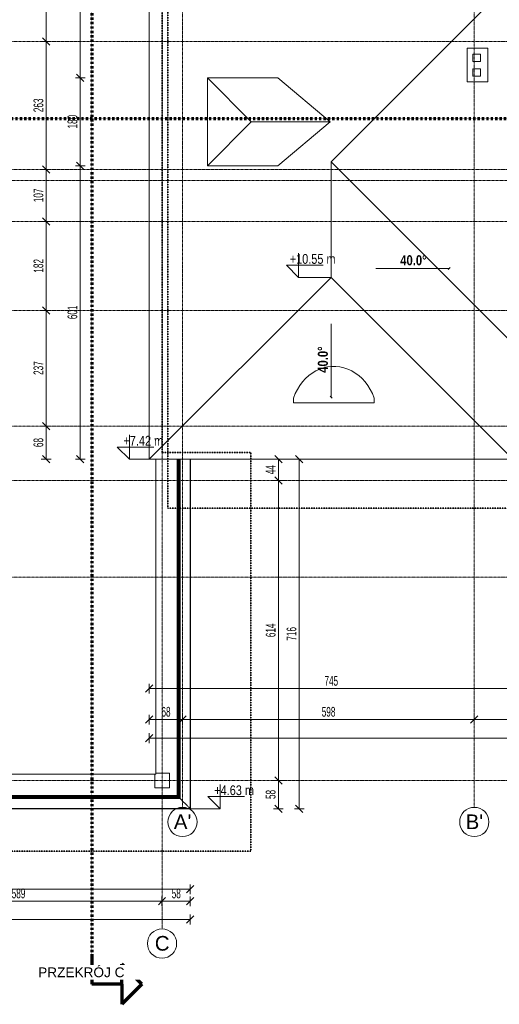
# Model space of a CAD drawing. Header units: millimetres. Extents: x 5238 to 79025, y -25411 to 16655.
# Tile 3 of 8: x 37934 to 47762, y -25411 to -5239. Entities that reach past the tile are written whole.
import ezdxf

# ---------------------------------------------------------------- set-up
doc = ezdxf.new("R2010")
doc.units = ezdxf.units.MM
for name, pattern in [('__FK_przerywana', [3.2004, 1.6002, -1.6002]), ('Kreska', [6.35, 3.175, -3.175]), ('Linia siatki', [22.225, 12.7, -3.175, 3.175, -3.175])]:
    doc.linetypes.add(name, pattern=pattern)
for name, color, linetype, lineweight in [('A-ANNO-DIMS', 7, 'Continuous', 5), ('A-ANNO-DIMS-100', 7, 'Continuous', 5), ('A-DETL-MBND', 7, 'Continuous', 5), ('G-ANNO-DIMS', 7, 'Continuous', 5), ('G-ANNO-SYMB', 7, 'Continuous', 5), ('S-COLS-SYMB', 7, 'Continuous', 18), ('S-GRID', 7, 'Continuous', 5), ('S-GRID-IDEN', 7, 'Continuous', 5)]:
    doc.layers.add(name, color=color, linetype=linetype, lineweight=lineweight)
for name, color, linetype, lineweight, true_color in [('A-DETL', 7, 'Continuous', 5, 0x00a600), ('A-ROOF', 7, 'Continuous', 18, 0x7f7f7f), ('A-WALL', 7, 'Continuous', 18, 0x7f7f7f)]:
    doc.layers.add(name, color=color, linetype=linetype, lineweight=lineweight, true_color=true_color)
doc.styles.add('Arial_1', font='arial.ttf', dxfattribs={"height": 200})
doc.styles.add('Arial_2', font='arial.ttf', dxfattribs={"height": 300})
doc.styles.add('Arial_3', font='arial.ttf', dxfattribs={"width": 0.8, "height": 200})
doc.styles.add('Arial_5', font='arial.ttf', dxfattribs={"width": 0.6, "height": 200})
doc.styles.add('Arial_B', font='arialbd.ttf', dxfattribs={"width": 0.8, "height": 206.349206})
doc.dimstyles.new('standard_wielkość_otworów', dxfattribs={"dimscale": 304.8, "dimtxt": 204.05188, "dimasz": 0.492126, "dimexe": 0.328084, "dimexo": 0.0625, "dimgap": 0, "dimtad": 1, "dimdec": 0, "dimlfac": 0.1, "dimzin": 0, "dimdsep": 46, "dimtxsty": 'Arial_5', "dimblk1": 'OBLIQUE', "dimblk2": 'OBLIQUE', "dimsah": 1, "dimcen": 0.09, "dimazin": 0, "dimtfac": 1, "dimtdec": 4, "dimtix": 1, "dimtmove": 0, "dimatfit": 3, "dimfxl": 0.328084, "dimfxlon": 1, "dimtvp": 1, "dimtolj": 1, "dimtzin": 0, "dimarcsym": 2})

# ---------------------------------------------------------------- blocks, each defined once
blk = doc.blocks.new('Modele ogólne 1 - Modele ogólne 1-1641072-RZUT DACHU')
at = {"layer": 'A-DETL-MBND', "color": 251, "true_color": 0x666666}
for p, q in [((-35921, -21136), (-35921, -14244)), ((-35903, -21154), (-35903, -14244)), ((-35903, -14244), (-35903, -21154)), ((-35893, -14244), (-35893, -21164)), ((-35883, -21174), (-35883, -14244)), ((-35873, -21184), (-35873, -14244)), ((-35873, -14244), (-35873, -21184)), ((-35863, -14244), (-35863, -21194)), ((-35657, -14244), (-35657, -21401)), ((-35653, -14244), (-35653, -21404)), ((-48443, -21174), (-35883, -21174)), ((-35893, -21164), (-48433, -21164)), ((-48423, -21154), (-35903, -21154)), ((-35903, -21154), (-48423, -21154)), ((-48405, -21136), (-35921, -21136)), ((-35863, -21194), (-48463, -21194)), ((-48453, -21184), (-35873, -21184)), ((-35873, -21184), (-48453, -21184)), ((-35653, -21404), (-48673, -21404)), ((-35657, -21401), (-48670, -21401))]:
    blk.add_line(p, q, dxfattribs=at)
at = {"layer": 'A-DETL-MBND'}
for p, q in [((-35921, -14244), (-35921, -21136)), ((-35653, -21404), (-35653, -14244)), ((-35921, -21136), (-48405, -21136)), ((-48673, -21404), (-35653, -21404))]:
    blk.add_line(p, q, dxfattribs=at)
at = {"layer": 'A-DETL-MBND', "color": 253, "true_color": 0xa3a3a3}
for points in [[(-35893, -21164), (-35894, -21164), (-35894, -21164), (-35894, -21164)], [(-35894, -21164), (-35894, -21164), (-35894, -21164), (-35893, -21164)], [(-35893, -21164), (-35893, -21165), (-35891, -21167), (-35886, -21172), (-35883, -21174)], [(-35864, -21194), (-35864, -21194), (-35864, -21194), (-35863, -21194)], [(-35863, -21194), (-35862, -21195), (-35858, -21200), (-35849, -21209), (-35844, -21214)], [(-35798, -21259), (-35794, -21264), (-35784, -21274), (-35773, -21284), (-35768, -21290)], [(-35696, -21362), (-35689, -21368), (-35677, -21381), (-35663, -21395), (-35657, -21401)], [(-35657, -21401), (-35656, -21402), (-35655, -21403), (-35655, -21403)], [(-35655, -21403), (-35654, -21404), (-35654, -21404), (-35653, -21404)]]:
    blk.add_open_spline(points, degree=3, dxfattribs=at)
at = {"layer": 'A-DETL-MBND', "color": 254, "true_color": 0xdddddd}
blk.add_open_spline([(-35863, -21194), (-35864, -21194), (-35864, -21194), (-35864, -21194)], degree=3, dxfattribs=at)
at = {"layer": 'A-DETL-MBND', "color": 253, "true_color": 0xa3a3a3}
for points, knots in [([(-35844, -21214), (-35838, -21220), (-35828, -21230), (-35812, -21246), (-35803, -21255), (-35798, -21259)], [0.25, 0.25, 0.25, 0.25, 0.375, 0.4375, 0.5, 0.5, 0.5, 0.5]), ([(-35768, -21290), (-35765, -21293), (-35760, -21298), (-35751, -21307), (-35742, -21315), (-35733, -21324), (-35724, -21334), (-35712, -21346), (-35702, -21356), (-35696, -21362)], [0.625, 0.625, 0.625, 0.625, 0.65625, 0.6875, 0.71875, 0.75, 0.78125, 0.8125, 0.875, 0.875, 0.875, 0.875])]:
    blk.add_open_spline(points, degree=3, knots=knots, dxfattribs=at)
blk = doc.blocks.new('Siatka - SOsi_Sybol osi-348494-RZUT DACHU')
at = {"layer": 'S-GRID-IDEN', "color": 142, "true_color": 0x0080c0}
blk.add_circle((0, 0), 3, dxfattribs=at)
blk = doc.blocks.new('Rzędne punktów - Znacznik rzędnej-348474-RZUT DACHU')
at = {"layer": 'G-ANNO-DIMS'}
for p, q in [((0, 0), (0, 5)), ((-2.5, 2.5), (0, 0)), ((-2.5, 2.5), (5, 2.5))]:
    blk.add_line(p, q, dxfattribs=at)
blk = doc.blocks.new('Przekrój - znacznik przekroju strzałka-348499-RZUT DACHU')
at = {"layer": 'G-ANNO-SYMB', "lineweight": 70}
for p, q in [((-6, 10.22), (-10.11, 6.11)), ((-6, 10.22), (-1.89, 6.11)), ((-6, 6.11), (-10.11, 6.11)), ((-6, 6.11), (-6, 0)), ((-6, 6.11), (-1.89, 6.11)), ((0, 0), (-6, 0))]:
    blk.add_line(p, q, dxfattribs=at)
blk = doc.blocks.new('DIMBLOCK21-RZUT DACHU')
at = {"layer": 'A-ANNO-DIMS-100', "color": 250, "true_color": 0x303030, "transparency": 16777216}
for p, q in [((28410, -23054), (28410, -22954)), ((28410, -23054), (28485, -22979)), ((41430, -23054), (41430, -22954)), ((41430, -23054), (41505, -22979)), ((28410, -23054), (28335, -23129)), ((28410, -23054), (41430, -23054)), ((28410, -23054), (28410, -23154)), ((41430, -23054), (41355, -23129)), ((41430, -23054), (41430, -23154))]:
    blk.add_line(p, q, dxfattribs=at)
at = {"layer": 'A-ANNO-DIMS-100', "color": 0, "transparency": 16777216, "insert": (34738, -22795), "char_height": 200, "width": 436.98, "attachment_point": 1, "line_spacing_factor": 0.941778, "style": 'Arial_5'}
blk.add_mtext('1302', dxfattribs=at)
blk = doc.blocks.new('_Oblique')
at = {"color": 0, "linetype": 'ByBlock', "lineweight": -2}
blk.add_line((-0.5, -0.5), (0.5, 0.5), dxfattribs=at)
blk = doc.blocks.new('DIMBLOCK24-RZUT DACHU')
at = {"layer": 'A-ANNO-DIMS-100', "color": 250, "true_color": 0x303030, "transparency": 16777216}
for p, q in [((34963, -23300), (34888, -23375)), ((34963, -23300), (34963, -23200)), ((34963, -23300), (35038, -23225)), ((34963, -23300), (40850, -23300)), ((34963, -23300), (34963, -23400)), ((40850, -23300), (40775, -23375)), ((40850, -23300), (40850, -23200)), ((40850, -23300), (40925, -23225)), ((40850, -23300), (40850, -23400))]:
    blk.add_line(p, q, dxfattribs=at)
at = {"layer": 'A-ANNO-DIMS-100', "color": 0, "transparency": 16777216, "insert": (37770, -23040), "char_height": 200, "width": 327.74, "attachment_point": 1, "line_spacing_factor": 0.941778, "style": 'Arial_5'}
blk.add_mtext('589', dxfattribs=at)
blk = doc.blocks.new('DIMBLOCK25-RZUT DACHU')
at = {"layer": 'A-ANNO-DIMS-100', "color": 250, "true_color": 0x303030, "transparency": 16777216}
for p, q in [((40850, -23300), (40775, -23375)), ((40850, -23300), (40850, -23200)), ((40850, -23300), (40925, -23225)), ((40850, -23300), (41430, -23300)), ((40850, -23300), (40850, -23400)), ((41430, -23300), (41355, -23375)), ((41430, -23300), (41430, -23200)), ((41430, -23300), (41505, -23225)), ((41430, -23300), (41430, -23400))]:
    blk.add_line(p, q, dxfattribs=at)
at = {"layer": 'A-ANNO-DIMS-100', "color": 0, "transparency": 16777216, "insert": (41049, -23040), "char_height": 200, "width": 218.49, "attachment_point": 1, "line_spacing_factor": 0.941778, "style": 'Arial_5'}
blk.add_mtext('58', dxfattribs=at)
blk = doc.blocks.new('DIMBLOCK26-RZUT DACHU')
at = {"layer": 'A-ANNO-DIMS-100', "color": 250, "true_color": 0x303030, "transparency": 16777216}
for p, q in [((25799, -23674), (25799, -23574)), ((25799, -23674), (25874, -23599)), ((41430, -23674), (41430, -23574)), ((41430, -23674), (41505, -23599)), ((25799, -23674), (25724, -23749)), ((25799, -23674), (41430, -23674)), ((25799, -23674), (25799, -23774)), ((41430, -23674), (41355, -23749)), ((41430, -23674), (41430, -23774))]:
    blk.add_line(p, q, dxfattribs=at)
at = {"layer": 'A-ANNO-DIMS-100', "color": 0, "transparency": 16777216, "insert": (33433, -23414), "char_height": 200, "width": 436.98, "attachment_point": 1, "line_spacing_factor": 0.941778, "style": 'Arial_5'}
blk.add_mtext('1563', dxfattribs=at)
blk = doc.blocks.new('DIMBLOCK27-RZUT DACHU')
at = {"layer": 'A-ANNO-DIMS-100', "color": 250, "true_color": 0x303030, "transparency": 16777216}
for p, q in [((43663, -14244), (43563, -14244)), ((43663, -14244), (43588, -14169)), ((43663, -21404), (43663, -14244)), ((43663, -14244), (43738, -14319)), ((43663, -14244), (43763, -14244)), ((43663, -21404), (43588, -21329)), ((43663, -21404), (43563, -21404)), ((43663, -21404), (43738, -21479)), ((43663, -21404), (43763, -21404))]:
    blk.add_line(p, q, dxfattribs=at)
at = {"layer": 'A-ANNO-DIMS-100', "color": 0, "transparency": 16777216, "insert": (43403, -17961), "char_height": 200, "width": 327.74, "attachment_point": 1, "rotation": 90, "line_spacing_factor": 0.941778, "style": 'Arial_5'}
blk.add_mtext('716', dxfattribs=at)
blk = doc.blocks.new('DIMBLOCK28-RZUT DACHU')
at = {"layer": 'A-ANNO-DIMS-100', "color": 250, "true_color": 0x303030, "transparency": 16777216}
for p, q in [((43236, -20824), (43161, -20749)), ((43236, -20824), (43136, -20824)), ((43236, -21404), (43236, -20824)), ((43236, -20824), (43311, -20899)), ((43236, -20824), (43336, -20824)), ((43236, -21404), (43161, -21329)), ((43236, -21404), (43136, -21404)), ((43236, -21404), (43311, -21479)), ((43236, -21404), (43336, -21404))]:
    blk.add_line(p, q, dxfattribs=at)
at = {"layer": 'A-ANNO-DIMS-100', "color": 0, "transparency": 16777216, "insert": (42976, -21205), "char_height": 200, "width": 218.49, "attachment_point": 1, "rotation": 90, "line_spacing_factor": 0.941778, "style": 'Arial_5'}
blk.add_mtext('58', dxfattribs=at)
blk = doc.blocks.new('DIMBLOCK29-RZUT DACHU')
at = {"layer": 'A-ANNO-DIMS-100', "color": 250, "true_color": 0x303030, "transparency": 16777216}
for p, q in [((43236, -14680), (43136, -14680)), ((43236, -14680), (43161, -14605)), ((43236, -20824), (43236, -14680)), ((43236, -14680), (43311, -14755)), ((43236, -14680), (43336, -14680)), ((43236, -20824), (43161, -20749)), ((43236, -20824), (43136, -20824)), ((43236, -20824), (43311, -20899)), ((43236, -20824), (43336, -20824))]:
    blk.add_line(p, q, dxfattribs=at)
at = {"layer": 'A-ANNO-DIMS-100', "color": 0, "transparency": 16777216, "insert": (42976, -17889), "char_height": 200, "width": 327.74, "attachment_point": 1, "rotation": 90, "line_spacing_factor": 0.941778, "style": 'Arial_5'}
blk.add_mtext('614', dxfattribs=at)
blk = doc.blocks.new('DIMBLOCK30-RZUT DACHU')
at = {"layer": 'A-ANNO-DIMS-100', "color": 250, "true_color": 0x303030, "transparency": 16777216}
for p, q in [((43236, -14244), (43136, -14244)), ((43236, -14244), (43161, -14169)), ((43236, -14680), (43236, -14244)), ((43236, -14244), (43311, -14319)), ((43236, -14244), (43336, -14244)), ((43236, -14680), (43136, -14680)), ((43236, -14680), (43161, -14605)), ((43236, -14680), (43311, -14755)), ((43236, -14680), (43336, -14680))]:
    blk.add_line(p, q, dxfattribs=at)
at = {"layer": 'A-ANNO-DIMS-100', "color": 0, "transparency": 16777216, "insert": (42976, -14553), "char_height": 200, "width": 218.49, "attachment_point": 1, "rotation": 90, "line_spacing_factor": 0.941778, "style": 'Arial_5'}
blk.add_mtext('44', dxfattribs=at)
blk = doc.blocks.new('DIMBLOCK31-RZUT DACHU')
at = {"layer": 'A-ANNO-DIMS-100', "color": 250, "true_color": 0x303030, "transparency": 16777216}
for p, q in [((40590, -19578), (40590, -19478)), ((40590, -19578), (40665, -19503)), ((41270, -19578), (41270, -19478)), ((41270, -19578), (41345, -19503)), ((40590, -19578), (40515, -19653)), ((40590, -19578), (41270, -19578)), ((40590, -19578), (40590, -19678)), ((41270, -19578), (41195, -19653)), ((41270, -19578), (41270, -19678))]:
    blk.add_line(p, q, dxfattribs=at)
at = {"layer": 'A-ANNO-DIMS-100', "color": 0, "transparency": 16777216, "insert": (40839, -19318), "char_height": 200, "width": 218.49, "attachment_point": 1, "line_spacing_factor": 0.941778, "style": 'Arial_5'}
blk.add_mtext('68', dxfattribs=at)
blk = doc.blocks.new('DIMBLOCK32-RZUT DACHU')
at = {"layer": 'A-ANNO-DIMS-100', "color": 250, "true_color": 0x303030, "transparency": 16777216}
for p, q in [((41270, -19578), (41270, -19478)), ((41270, -19578), (41345, -19503)), ((47250, -19578), (47250, -19478)), ((47250, -19578), (47325, -19503)), ((41270, -19578), (41195, -19653)), ((41270, -19578), (47250, -19578)), ((41270, -19578), (41270, -19678)), ((47250, -19578), (47175, -19653)), ((47250, -19578), (47250, -19678))]:
    blk.add_line(p, q, dxfattribs=at)
at = {"layer": 'A-ANNO-DIMS-100', "color": 0, "transparency": 16777216, "insert": (44124, -19318), "char_height": 200, "width": 327.74, "attachment_point": 1, "line_spacing_factor": 0.941778, "style": 'Arial_5'}
blk.add_mtext('598', dxfattribs=at)
blk = doc.blocks.new('DIMBLOCK33-RZUT DACHU')
at = {"layer": 'A-ANNO-DIMS-100', "color": 250, "true_color": 0x303030, "transparency": 16777216}
for p, q in [((47250, -19578), (47250, -19478)), ((47250, -19578), (47325, -19503)), ((52675, -19578), (52675, -19478)), ((52675, -19578), (52750, -19503)), ((47250, -19578), (47175, -19653)), ((47250, -19578), (52675, -19578)), ((47250, -19578), (47250, -19678)), ((52675, -19578), (52600, -19653)), ((52675, -19578), (52675, -19678))]:
    blk.add_line(p, q, dxfattribs=at)
at = {"layer": 'A-ANNO-DIMS-100', "color": 0, "transparency": 16777216, "insert": (49826, -19318), "char_height": 200, "width": 327.74, "attachment_point": 1, "line_spacing_factor": 0.941778, "style": 'Arial_5'}
blk.add_mtext('543', dxfattribs=at)
blk = doc.blocks.new('DIMBLOCK41-RZUT DACHU')
at = {"layer": 'A-ANNO-DIMS-100', "color": 250, "true_color": 0x303030, "transparency": 16777216}
for p, q in [((40590, -19959), (40515, -20034)), ((40590, -19959), (40590, -19859)), ((40590, -19959), (40665, -19884)), ((40590, -19959), (74640, -19959)), ((40590, -19959), (40590, -20059)), ((74640, -19959), (74565, -20034)), ((74640, -19959), (74640, -19859)), ((74640, -19959), (74715, -19884)), ((74640, -19959), (74640, -20059))]:
    blk.add_line(p, q, dxfattribs=at)
at = {"layer": 'A-ANNO-DIMS-100', "color": 0, "transparency": 16777216, "insert": (57433, -19699), "char_height": 200, "width": 436.98, "attachment_point": 1, "line_spacing_factor": 0.941778, "style": 'Arial_5'}
blk.add_mtext('3405', dxfattribs=at)
blk = doc.blocks.new('DIMBLOCK74-RZUT DACHU')
at = {"layer": 'A-ANNO-DIMS-100', "color": 250, "true_color": 0x303030, "transparency": 16777216}
for p, q in [((38477, -13564), (38402, -13489)), ((38477, -13564), (38377, -13564)), ((38477, -14244), (38477, -13564)), ((38477, -13564), (38552, -13639)), ((38477, -13564), (38577, -13564)), ((38477, -14244), (38377, -14244)), ((38477, -14244), (38402, -14169)), ((38477, -14244), (38552, -14319)), ((38477, -14244), (38577, -14244))]:
    blk.add_line(p, q, dxfattribs=at)
at = {"layer": 'A-ANNO-DIMS-100', "color": 0, "transparency": 16777216, "insert": (38217, -13995), "char_height": 200, "width": 218.49, "attachment_point": 1, "rotation": 90, "line_spacing_factor": 0.941778, "style": 'Arial_5'}
blk.add_mtext('68', dxfattribs=at)
blk = doc.blocks.new('DIMBLOCK75-RZUT DACHU')
at = {"layer": 'A-ANNO-DIMS-100', "color": 250, "true_color": 0x303030, "transparency": 16777216}
for p, q in [((38477, -11194), (38377, -11194)), ((38477, -11194), (38402, -11119)), ((38477, -13564), (38477, -11194)), ((38477, -11194), (38552, -11269)), ((38477, -11194), (38577, -11194)), ((38477, -13564), (38402, -13489)), ((38477, -13564), (38377, -13564)), ((38477, -13564), (38552, -13639)), ((38477, -13564), (38577, -13564))]:
    blk.add_line(p, q, dxfattribs=at)
at = {"layer": 'A-ANNO-DIMS-100', "color": 0, "transparency": 16777216, "insert": (38217, -12516), "char_height": 200, "width": 327.74, "attachment_point": 1, "rotation": 90, "line_spacing_factor": 0.941778, "style": 'Arial_5'}
blk.add_mtext('237', dxfattribs=at)
blk = doc.blocks.new('DIMBLOCK76-RZUT DACHU')
at = {"layer": 'A-ANNO-DIMS-100', "color": 250, "true_color": 0x303030, "transparency": 16777216}
for p, q in [((38477, -9374), (38377, -9374)), ((38477, -9374), (38402, -9299)), ((38477, -11194), (38477, -9374)), ((38477, -9374), (38552, -9449)), ((38477, -9374), (38577, -9374)), ((38477, -11194), (38377, -11194)), ((38477, -11194), (38402, -11119)), ((38477, -11194), (38552, -11269)), ((38477, -11194), (38577, -11194))]:
    blk.add_line(p, q, dxfattribs=at)
at = {"layer": 'A-ANNO-DIMS-100', "color": 0, "transparency": 16777216, "insert": (38217, -10421), "char_height": 200, "width": 327.74, "attachment_point": 1, "rotation": 90, "line_spacing_factor": 0.941778, "style": 'Arial_5'}
blk.add_mtext('182', dxfattribs=at)
blk = doc.blocks.new('DIMBLOCK77-RZUT DACHU')
at = {"layer": 'A-ANNO-DIMS-100', "color": 250, "true_color": 0x303030, "transparency": 16777216}
for p, q in [((38477, -8309), (38402, -8234)), ((38477, -8309), (38377, -8309)), ((38477, -9374), (38477, -8309)), ((38477, -8309), (38552, -8384)), ((38477, -8309), (38577, -8309)), ((38477, -9374), (38377, -9374)), ((38477, -9374), (38402, -9299)), ((38477, -9374), (38552, -9449)), ((38477, -9374), (38577, -9374))]:
    blk.add_line(p, q, dxfattribs=at)
at = {"layer": 'A-ANNO-DIMS-100', "color": 0, "transparency": 16777216, "insert": (38217, -8978), "char_height": 200, "width": 327.74, "attachment_point": 1, "rotation": 90, "line_spacing_factor": 0.941778, "style": 'Arial_5'}
blk.add_mtext('107', dxfattribs=at)
blk = doc.blocks.new('DIMBLOCK78-RZUT DACHU')
at = {"layer": 'A-ANNO-DIMS-100', "color": 250, "true_color": 0x303030, "transparency": 16777216}
for p, q in [((38477, -5684), (38402, -5609)), ((38477, -5684), (38377, -5684)), ((38477, -8309), (38477, -5684)), ((38477, -5684), (38552, -5759)), ((38477, -5684), (38577, -5684)), ((38477, -8309), (38402, -8234)), ((38477, -8309), (38377, -8309)), ((38477, -8309), (38552, -8384)), ((38477, -8309), (38577, -8309))]:
    blk.add_line(p, q, dxfattribs=at)
at = {"layer": 'A-ANNO-DIMS-100', "color": 0, "transparency": 16777216, "insert": (38217, -7133), "char_height": 200, "width": 327.74, "attachment_point": 1, "rotation": 90, "line_spacing_factor": 0.941778, "style": 'Arial_5'}
blk.add_mtext('263', dxfattribs=at)
blk = doc.blocks.new('DIMBLOCK79-RZUT DACHU')
at = {"layer": 'A-ANNO-DIMS-100', "color": 250, "true_color": 0x303030, "transparency": 16777216}
for p, q in [((38477, -3569), (38377, -3569)), ((38477, -3569), (38402, -3494)), ((38477, -5684), (38477, -3569)), ((38477, -3569), (38552, -3644)), ((38477, -3569), (38577, -3569)), ((38477, -5684), (38402, -5609)), ((38477, -5684), (38377, -5684)), ((38477, -5684), (38552, -5759)), ((38477, -5684), (38577, -5684))]:
    blk.add_line(p, q, dxfattribs=at)
at = {"layer": 'A-ANNO-DIMS-100', "color": 0, "transparency": 16777216, "insert": (38217, -4763), "char_height": 200, "width": 327.74, "attachment_point": 1, "rotation": 90, "line_spacing_factor": 0.941778, "style": 'Arial_5'}
blk.add_mtext('212', dxfattribs=at)
blk = doc.blocks.new('DIMBLOCK85-RZUT DACHU')
at = {"layer": 'A-ANNO-DIMS-100', "color": 250, "true_color": 0x303030, "transparency": 16777216}
for p, q in [((39174, -2281), (39099, -2206)), ((39174, -2281), (39074, -2281)), ((39174, -2281), (39174, -6431)), ((39174, -2281), (39249, -2356)), ((39174, -2281), (39274, -2281)), ((39174, -6431), (39074, -6431)), ((39174, -6431), (39099, -6356)), ((39174, -6431), (39249, -6506)), ((39174, -6431), (39274, -6431))]:
    blk.add_line(p, q, dxfattribs=at)
at = {"layer": 'A-ANNO-DIMS-100', "color": 0, "transparency": 16777216, "insert": (38914, -4493), "char_height": 200, "width": 327.74, "attachment_point": 1, "rotation": 90, "line_spacing_factor": 0.941778, "style": 'Arial_5'}
blk.add_mtext('415', dxfattribs=at)
blk = doc.blocks.new('DIMBLOCK86-RZUT DACHU')
at = {"layer": 'A-ANNO-DIMS-100', "color": 250, "true_color": 0x303030, "transparency": 16777216}
for p, q in [((39174, -6431), (39074, -6431)), ((39174, -6431), (39099, -6356)), ((39174, -6431), (39174, -8231)), ((39174, -6431), (39249, -6506)), ((39174, -6431), (39274, -6431)), ((39174, -8231), (39074, -8231)), ((39174, -8231), (39099, -8156)), ((39174, -8231), (39249, -8306)), ((39174, -8231), (39274, -8231))]:
    blk.add_line(p, q, dxfattribs=at)
at = {"layer": 'A-ANNO-DIMS-100', "color": 0, "transparency": 16777216, "insert": (38914, -7468), "char_height": 200, "width": 327.74, "attachment_point": 1, "rotation": 90, "line_spacing_factor": 0.941778, "style": 'Arial_5'}
blk.add_mtext('180', dxfattribs=at)
blk = doc.blocks.new('DIMBLOCK87-RZUT DACHU')
at = {"layer": 'A-ANNO-DIMS-100', "color": 250, "true_color": 0x303030, "transparency": 16777216}
for p, q in [((39174, -8231), (39074, -8231)), ((39174, -8231), (39099, -8156)), ((39174, -8231), (39174, -14244)), ((39174, -8231), (39249, -8306)), ((39174, -8231), (39274, -8231)), ((39174, -14244), (39074, -14244)), ((39174, -14244), (39099, -14169)), ((39174, -14244), (39249, -14319)), ((39174, -14244), (39274, -14244))]:
    blk.add_line(p, q, dxfattribs=at)
at = {"layer": 'A-ANNO-DIMS-100', "color": 0, "transparency": 16777216, "insert": (38914, -11374), "char_height": 200, "width": 327.74, "attachment_point": 1, "rotation": 90, "line_spacing_factor": 0.941778, "style": 'Arial_5'}
blk.add_mtext('601', dxfattribs=at)
blk = doc.blocks.new('DIMBLOCK105-RZUT DACHU')
at = {"layer": 'A-ANNO-DIMS-100', "color": 250, "true_color": 0x303030, "transparency": 16777216}
for p, q in [((40590, -18944), (40515, -19019)), ((40590, -18944), (40590, -18844)), ((40590, -18944), (40665, -18869)), ((40590, -18944), (48040, -18944)), ((40590, -18944), (40590, -19044)), ((48040, -18944), (47965, -19019)), ((48040, -18944), (48040, -18844)), ((48040, -18944), (48115, -18869)), ((48040, -18944), (48040, -19044))]:
    blk.add_line(p, q, dxfattribs=at)
at = {"layer": 'A-ANNO-DIMS-100', "color": 0, "transparency": 16777216, "insert": (44179, -18684), "char_height": 200, "width": 327.74, "attachment_point": 1, "line_spacing_factor": 0.941778, "style": 'Arial_5'}
blk.add_mtext('745', dxfattribs=at)

msp = doc.modelspace()

# ---------------------------------------------------------------- linework, layer by layer
at = {"layer": 'A-DETL', "color": 6, "linetype": '__FK_przerywana', "lineweight": 35, "true_color": 0xff00ff}
for p in [(40970.3, 4055.6), (49790.7, -15244.4)]:
    msp.add_line(p, (40970.3, -15244.4), dxfattribs=at)
at = {"layer": 'A-DETL', "color": 4, "linetype": '__FK_przerywana', "lineweight": 35, "true_color": 0x00ffff}
for p, q in [((40850.3, 3155.6), (40850.3, -14104.4)), ((40850.3, -14104.4), (42670.3, -14104.4)), ((42670.3, -22275.5), (42670.3, -14104.4)), ((27870.3, -22275.5), (42670.3, -22275.5))]:
    msp.add_line(p, q, dxfattribs=at)
at = {"layer": 'A-DETL-MBND'}
for p, q in [((40720.3, -20694.4), (40720.3, -14244.4)), ((41170.3, -14244.4), (41170.3, -21144.4)), ((29120.3, -20694.4), (40720.3, -20694.4)), ((41170.3, -21144.4), (28670.3, -21144.4))]:
    msp.add_line(p, q, dxfattribs=at)
at = {"layer": 'A-ROOF'}
for p, q in [((40590.3, 3055.6), (40590.3, -14244.4)), ((44315.3, -8149.4), (48055.3, -4409.4)), ((44315.3, -10519.4), (44315.3, -8149.4)), ((44315.3, -8149.4), (48040.3, -11874.4)), ((40590.3, -14244.4), (44315.3, -10519.4)), ((44315.3, -10519.4), (48040.3, -14244.4)), ((40590.3, -14244.4), (48040.3, -14244.4))]:
    msp.add_line(p, q, dxfattribs=at)
at = {"layer": 'A-ROOF', "color": 7, "lineweight": 5}
for p, q in [((41780.3, -6431.1), (41780.3, -8231.1)), ((43224.5, -6431.1), (41780.3, -6431.1)), ((42680.3, -7331.1), (41780.3, -6431.1)), ((44297.1, -7331.1), (43224.5, -6431.1)), ((41780.3, -8231.1), (42680.3, -7331.1)), ((42680.3, -7331.1), (44297.1, -7331.1)), ((43224.5, -8231.1), (44297.1, -7331.1)), ((41780.3, -8231.1), (43224.5, -8231.1)), ((43543.3, -12989.5), (43543.3, -13091.4)), ((43543.3, -13091.4), (45197.4, -13091.4)), ((45197.4, -13091.4), (45197.4, -12989.5))]:
    msp.add_line(p, q, dxfattribs=at)
at = {"layer": 'A-ROOF', "color": 7, "lineweight": 5, "flags": 128}
msp.add_lwpolyline([(45197.4, -12989.5), (45160.7, -12899.6), (45117.2, -12814.1), (45067.2, -12733.9), (45011.2, -12659.5), (44949.6, -12591.7), (44882.9, -12531), (44811.9, -12477.9), (44736.9, -12433), (44658.8, -12396.6), (44578.2, -12369), (44495.8, -12350.5), (44412.3, -12341.2), (44328.4, -12341.2), (44244.9, -12350.5), (44162.5, -12369), (44081.8, -12396.6), (44003.7, -12433), (43928.8, -12477.9), (43857.7, -12531), (43791.1, -12591.7), (43729.5, -12659.5), (43673.4, -12733.9), (43623.4, -12814.1), (43579.9, -12899.6), (43543.3, -12989.5)], dxfattribs=at)
at = {"layer": 'A-WALL'}
for p, q in [((47100.3, -6512.6), (47100.3, -5822.6)), ((47100.3, -5822.6), (47530.3, -5822.6)), ((47530.3, -5822.6), (47530.3, -6512.6)), ((47220.3, -5942.6), (47220.3, -6092.6)), ((47380.3, -5942.6), (47220.3, -5942.6)), ((47380.3, -6092.6), (47380.3, -5942.6)), ((47220.3, -6092.6), (47380.3, -6092.6)), ((47220.3, -6242.6), (47220.3, -6392.6)), ((47380.3, -6242.6), (47220.3, -6242.6)), ((47380.3, -6392.6), (47380.3, -6242.6)), ((47220.3, -6392.6), (47380.3, -6392.6)), ((47530.3, -6512.6), (47100.3, -6512.6))]:
    msp.add_line(p, q, dxfattribs=at)
at = {"layer": 'G-ANNO-DIMS'}
for p, q in [((45234.9, -10338.6), (46734.9, -10338.6)), ((46734.9, -10338.6), (46715.1, -10358.5)), ((46734.9, -10338.6), (46754.7, -10318.8)), ((44317.3, -11469.6), (44317.3, -12969.6)), ((44317.3, -12969.6), (44297.5, -12949.8)), ((44317.3, -12969.6), (44337.2, -12989.4))]:
    msp.add_line(p, q, dxfattribs=at)
at = {"layer": 'G-ANNO-DIMS', "color": 1, "true_color": 0xff0000}
for p, q in [((44315.3, -10519.4), (43650.2, -10519.4)), ((40590.3, -14244.4), (40181, -14244.4)), ((41430.3, -21404.4), (42042.6, -21404.4))]:
    msp.add_line(p, q, dxfattribs=at)
at = {"layer": 'G-ANNO-SYMB', "linetype": 'Kreska', "lineweight": 70}
for p, q in [((39414.3, 15643.5), (39414.3, -24399.8)), ((21861.6, -7263.1), (77922.6, -7263.1))]:
    msp.add_line(p, q, dxfattribs=at)
at = {"layer": 'S-COLS-SYMB'}
for p, q in [((40700.3, -20974.4), (40700.3, -20695.2)), ((40720.3, -20674.4), (41000.3, -20674.4)), ((41000.3, -20674.4), (41000.3, -20974.4)), ((41000.3, -20974.4), (40700.3, -20974.4))]:
    msp.add_line(p, q, dxfattribs=at)
at = {"layer": 'S-GRID', "linetype": 'Linia siatki'}
for p, q in [((40850.3, 15853.3), (40850.3, -23865.3)), ((41270.3, 10521.6), (41270.3, -21375.5)), ((47250.3, 10521.6), (47250.3, -21375.5)), ((21217, -5684.4), (78371.5, -5684.4)), ((21217, -8309.4), (78371.5, -8309.4)), ((22487, -8536.4), (77101.5, -8536.4)), ((22487, -9374.4), (77101.5, -9374.4)), ((21217, -11194.4), (78371.5, -11194.4)), ((21217, -13564.4), (78371.5, -13564.4)), ((21217, -14680.4), (78371.5, -14680.4)), ((21217, -16659.4), (78371.5, -16659.4)), ((21217, -20824.4), (78371.5, -20824.4))]:
    msp.add_line(p, q, dxfattribs=at)

# ---------------------------------------------------------------- block references
at = {"layer": 'A-DETL-MBND'}
msp.add_blockref('Modele ogólne 1 - Modele ogólne 1-1641072-RZUT DACHU', (77083.7, 0), dxfattribs=at)
at = {"layer": 'G-ANNO-DIMS', "xscale": 99.99999999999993, "yscale": 99.99999999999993, "zscale": 99.99999999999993}
for p in [(43650.2, -10519.4), (40181, -14244.4), (42042.6, -21404.4)]:
    msp.add_blockref('Rzędne punktów - Znacznik rzędnej-348474-RZUT DACHU', p, dxfattribs=at)
at = {"layer": 'G-ANNO-SYMB', "lineweight": 70, "extrusion": (0, 0, -1), "xscale": 99.99999999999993, "yscale": 99.99999999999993, "zscale": 99.99999999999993, "rotation": 90.00000000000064}
msp.add_blockref('Przekrój - znacznik przekroju strzałka-348499-RZUT DACHU', (-39414.3, -24399.8), dxfattribs=at)
at = {"layer": 'S-GRID-IDEN', "color": 142, "true_color": 0x0080c0, "xscale": 99.99999999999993, "yscale": 99.99999999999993, "zscale": 99.99999999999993, "rotation": 180}
for p in [(41270.3, -21675.5), (47250.3, -21675.5), (40850.3, -24165.3)]:
    msp.add_blockref('Siatka - SOsi_Sybol osi-348494-RZUT DACHU', p, dxfattribs=at)

# ---------------------------------------------------------------- texts
at = {"layer": 'G-ANNO-DIMS', "color": 1, "true_color": 0xff0000, "char_height": 200, "attachment_point": 1, "line_spacing_factor": 0.941778, "style": 'Arial_3'}
for s, insert, width in [('+10.55 m', (43468, -10040.3), 1109.18), ('+7.42 m', (40060.1, -13765.3), 962.269), ('+4.63 m', (41921.6, -20925.3), 962.269)]:
    msp.add_mtext(s, dxfattribs=dict(at, insert=insert, width=width))
at = {"layer": 'G-ANNO-DIMS', "insert": (45731.9, -10064.3), "char_height": 206.35, "width": 607.233, "attachment_point": 1, "line_spacing_factor": 0.941778, "style": 'Arial_B'}
msp.add_mtext('40.0°', dxfattribs=at)
at = {"layer": 'G-ANNO-DIMS', "insert": (44042.9, -12472.6), "char_height": 206.35, "width": 607.233, "attachment_point": 1, "rotation": 90, "line_spacing_factor": 0.941778, "style": 'Arial_B'}
msp.add_mtext('40.0°', dxfattribs=at)
at = {"layer": 'S-GRID-IDEN', "color": 142, "true_color": 0x0080c0, "char_height": 300, "attachment_point": 1, "style": 'Arial_2'}
for s, insert, width in [("A'", (41092.4, -21521.6), 440.928), ("B'", (47072.4, -21521.6), 440.928), ('\\fArial|b0|i0|c238|p34|;C', (40702.4, -24011.4), 368.776)]:
    msp.add_mtext(s, dxfattribs=dict(at, insert=insert, width=width))

# ---------------------------------------------------------------- dimensions: what is measured, and where the dimension line sits
at = {"layer": 'A-ANNO-DIMS', "color": 250, "true_color": 0x303030}
for base, p1, p2, override, picture, middle in [((39173.6, -6431.1), (39273.6, -2281.1), (39273.6, -6431.1), {"dimpost": '<>', "dimfxl": 4150}, 'DIMBLOCK85-RZUT DACHU', (39071.5, -4356.1)), ((38476.6939196, -3569.407452), (38376.6939196, -5684.407452), (38376.6939196, -3569.407452), {"dimpost": '<>', "dimfxl": 2115}, 'DIMBLOCK79-RZUT DACHU', (38376.2846421, -4626.907452)), ((38476.6939196, -5684.407452), (38376.6939196, -8309.407452), (38376.6939196, -5684.407452), {"dimpost": '<>', "dimfxl": 2625}, 'DIMBLOCK78-RZUT DACHU', (38374.5111087, -6996.907452)), ((39173.6, -8231.1), (39273.6, -6431.1), (39273.6, -8231.1), {"dimpost": '<>', "dimfxl": 1800}, 'DIMBLOCK86-RZUT DACHU', (39071.5, -7331.1)), ((38476.6939196, -8309.407452), (38376.6939196, -9374.407452), (38376.6939196, -8309.407452), {"dimpost": '<>', "dimfxl": 1065}, 'DIMBLOCK77-RZUT DACHU', (38374.5793215, -8841.907452)), ((39173.6, -14244.4), (39273.6, -8231.1), (39273.6, -14244.4), {"dimpost": '<>', "dimfxl": 6013.318555}, 'DIMBLOCK87-RZUT DACHU', (39071.5, -11237.7)), ((38476.7, -9374.4), (38376.7, -11194.4), (38376.7, -9374.4), {"dimpost": '<>', "dimfxl": 1820}, 'DIMBLOCK76-RZUT DACHU', (38374.6, -10284.4)), ((38476.7, -11194.4), (38376.7, -13564.4), (38376.7, -11194.4), {"dimpost": '<>', "dimfxl": 2370}, 'DIMBLOCK75-RZUT DACHU', (38374.5, -12379.4)), ((38476.7, -13564.4), (38576.7, -14244.4), (38376.7, -13564.4), {"dimpost": '<>', "dimfxl": 708.801806}, 'DIMBLOCK74-RZUT DACHU', (38374.6, -13904.4)), ((43235.8, -14244.4), (43135.8, -14680.4), (43135.8, -14244.4), {"dimpost": '<>', "dimfxl": 436}, 'DIMBLOCK30-RZUT DACHU', (43135.8, -14462.4)), ((43663.1, -14244.4), (43563.1, -21404.4), (43563.1, -14244.4), {"dimpost": '<>', "dimfxl": 7160}, 'DIMBLOCK27-RZUT DACHU', (43560.9, -17824.4)), ((43235.8, -14680.4), (43135.8, -20824.4), (43135.8, -14680.4), {"dimpost": '<>', "dimfxl": 6144}, 'DIMBLOCK29-RZUT DACHU', (43133.7, -17752.4)), ((43235.8, -20824.4), (43135.8, -21404.4), (43135.8, -20824.4), {"dimpost": '<>', "dimfxl": 580}, 'DIMBLOCK28-RZUT DACHU', (43133.7, -21114.4))]:
    dim = msp.add_linear_dim(base=base, p1=p1, p2=p2, angle=90, dimstyle='standard_wielkość_otworów', override=override, dxfattribs=at)
    dim.commit()
    dim.dimension.update_dxf_attribs({"geometry": picture, "text_midpoint": middle})
for base, p1, p2, override, picture, middle in [((48040.3, -18944), (40590.3, -18844), (48040.3, -18844), {"dimpost": '<>', "dimfxl": 7450}, 'DIMBLOCK105-RZUT DACHU', (44315.3, -18842.3)), ((41270.3, -19577.7), (40590.3, -19477.7), (41270.3, -19477.7), {"dimpost": '<>', "dimfxl": 680}, 'DIMBLOCK31-RZUT DACHU', (40930.3, -19475.6)), ((47250.3, -19577.7), (41270.3, -19477.7), (47250.3, -19477.7), {"dimpost": '<>', "dimfxl": 5980}, 'DIMBLOCK32-RZUT DACHU', (44260.3, -19475.6)), ((52675.3333376, -19577.7385491), (47250.3333376, -19477.7385491), (52675.3333376, -19477.7385491), {"dimpost": '<>', "dimfxl": 5425}, 'DIMBLOCK33-RZUT DACHU', (49962.8333376, -19475.5557382)), ((74640.3, -19958.8), (40590.3, -19858.8), (74640.3, -19858.8), {"dimpost": '<>', "dimfxl": 34050}, 'DIMBLOCK41-RZUT DACHU', (57615.3, -19856.6)), ((41430.3, -23054.3), (28410.3, -22954.3), (41430.3, -22954.3), {"dimpost": '<>', "dimfxl": 13020}, 'DIMBLOCK21-RZUT DACHU', (34920.3, -22952.1)), ((40850.3, -23300), (34963.3, -23200), (40850.3, -23200), {"dimpost": '<>', "dimfxl": 5887}, 'DIMBLOCK24-RZUT DACHU', (37906.8, -23197.9)), ((41430.3, -23300), (40850.3, -23200), (41430.3, -23200), {"dimpost": '<>', "dimfxl": 580}, 'DIMBLOCK25-RZUT DACHU', (41140.3, -23197.9)), ((41430.3, -23673.9), (25799.3, -23573.9), (41430.3, -23573.9), {"dimpost": '<>', "dimfxl": 15631}, 'DIMBLOCK26-RZUT DACHU', (33614.8, -23571.7))]:
    dim = msp.add_linear_dim(base=base, p1=p1, p2=p2, dimstyle='standard_wielkość_otworów', override=override, dxfattribs=at)
    dim.commit()
    dim.dimension.update_dxf_attribs({"geometry": picture, "text_midpoint": middle})

# ---------------------------------------------------------------- next in the draw order: texts
at = {"layer": 'G-ANNO-SYMB', "insert": (38312, -24655.5), "char_height": 200, "width": 2188.607, "attachment_point": 1, "style": 'Arial_1', "bg_fill": 3, "box_fill_scale": 1.25, "bg_fill_color": 256, "bg_fill_true_color": 13158600, "bg_fill_transparency": 0}
msp.add_mtext('PRZEKRÓJ C', dxfattribs=at)

doc.saveas('drawing.dxf')
